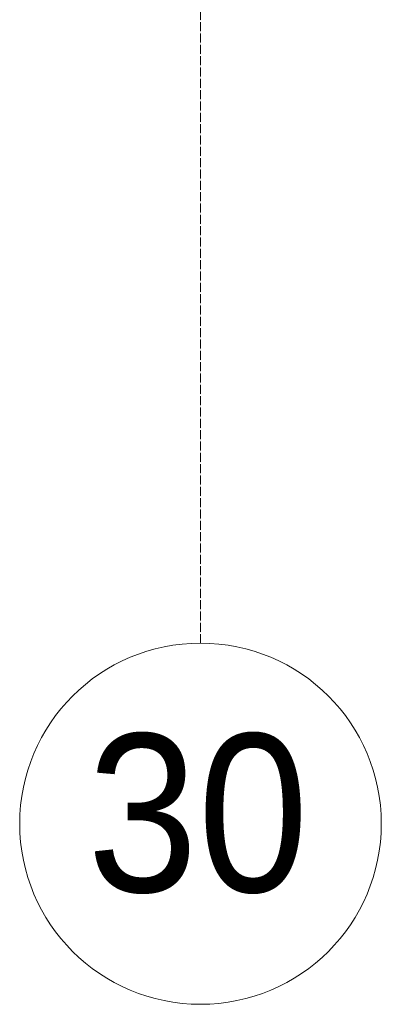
# Model space of a CAD drawing. Header units: millimetres. Extents: x 5617 to 137814, y 7718 to 189336.
# Tile 51 of 97: x 54055 to 54855, y 11226 to 13406. Entities that reach past the tile are written whole.
import ezdxf

# ---------------------------------------------------------------- set-up
doc = ezdxf.new("R2010")
doc.units = ezdxf.units.MM
doc.linetypes.add('Линия сетки', pattern=[25, 20, -2.5, 0, -2.5])
doc.layers.add('Оси', color=7, linetype='Continuous', lineweight=9)
doc.styles.add('Arial_1', font='arial.ttf', dxfattribs={"width": 0.9, "height": 350})

# ---------------------------------------------------------------- blocks, each defined once
blk = doc.blocks.new('Ось сетки - Круг_Ø8 мм-6577-МКСС_К4_L12_41_700_')
at = {"layer": 'Оси', "lineweight": 20}
for start, end in [(360, 180), (180, 360)]:
    blk.add_arc((0, 0), 4, start, end, dxfattribs=at)

msp = doc.modelspace()

# ---------------------------------------------------------------- linework, layer by layer
at = {"layer": 'Оси', "linetype": 'Линия сетки'}
msp.add_line((54455.4, 12025.7), (54455.4, 33080), dxfattribs=at)

# ---------------------------------------------------------------- block references
at = {"layer": 'Оси', "lineweight": 20, "xscale": 99.99999999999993, "yscale": 99.99999999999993, "zscale": 99.99999999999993}
msp.add_blockref('Ось сетки - Круг_Ø8 мм-6577-МКСС_К4_L12_41_700_', (54455.4, 11625.7), dxfattribs=at)

# ---------------------------------------------------------------- texts
at = {"layer": 'Оси', "insert": (54204.8, 11824.7), "char_height": 350, "width": 606.076, "attachment_point": 1, "style": 'Arial_1'}
msp.add_mtext('30', dxfattribs=at)

doc.saveas('drawing.dxf')
